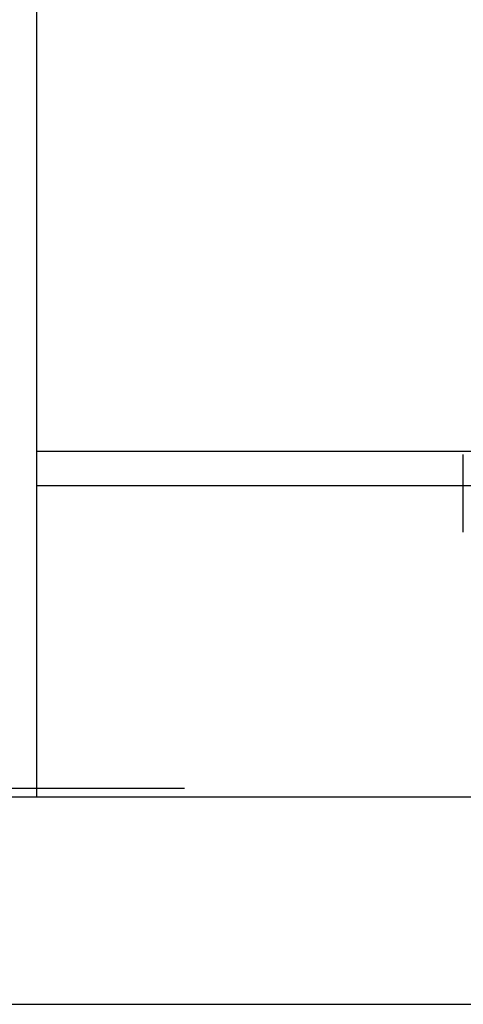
# Model space of a CAD drawing. Header units: millimetres. Extents: x 28600 to 181045, y -399112 to -163690.
# Tile 193 of 256: x 59420 to 59445, y -194653 to -194596. Entities that reach past the tile are written whole.
import ezdxf

# ---------------------------------------------------------------- set-up
doc = ezdxf.new("R2010")
doc.units = ezdxf.units.MM
doc.linetypes.add('DASHDOT', pattern=[25.4, 12.7, -6.35, 0, -6.35])
doc.layers.get('0').update_dxf_attribs({"color": 8})
for name, color, linetype in [('!! 0_ Istn-sciany', 8, 'Continuous'), ('!! 2 ZABUDOWA GK-MDF', 8, 'Continuous'), ('0-osie-liniA', 8, 'DASHDOT')]:
    doc.layers.add(name, color=color, linetype=linetype)
doc.layers.add('!!_@ wypos sanit nd', color=8, linetype='Continuous', plot=False)

# ---------------------------------------------------------------- blocks, each defined once
blk = doc.blocks.new('A$Cff2eaf8b')
blk.add_lwpolyline([(0.20099, -0.02671), (0.20099, -0.0717)])

msp = doc.modelspace()

# ---------------------------------------------------------------- linework, layer by layer
at = {"layer": '!! 0_ Istn-sciany'}
for points in [[(59317.56735, -194641.12813), (59477.56735, -194641.12813)], [(59317.56735, -194653.12813), (59477.56735, -194653.12813)]]:
    msp.add_lwpolyline(points, dxfattribs=at)
at = {"layer": '!! 2 ZABUDOWA GK-MDF'}
for points in [[(59420.56735, -194641.12813), (59420.56735, -194501.12813)], [(59420.56735, -194621.12813), (59520.56735, -194621.12813)], [(59420.56735, -194623.12813), (59520.56735, -194623.12813)]]:
    msp.add_lwpolyline(points, dxfattribs=at)
at = {"layer": '0-osie-liniA', "ltscale": 5}
msp.add_lwpolyline([(57459.11355, -194640.62813), (64262.14073, -194640.62813)], dxfattribs=at)

# ---------------------------------------------------------------- block references
at = {"layer": '!!_@ wypos sanit nd', "xscale": 100, "yscale": 100, "zscale": 100, "rotation": 180}
msp.add_blockref('A$Cff2eaf8b', (59465.34499, -194628.49768), dxfattribs=at)

doc.saveas('drawing.dxf')
